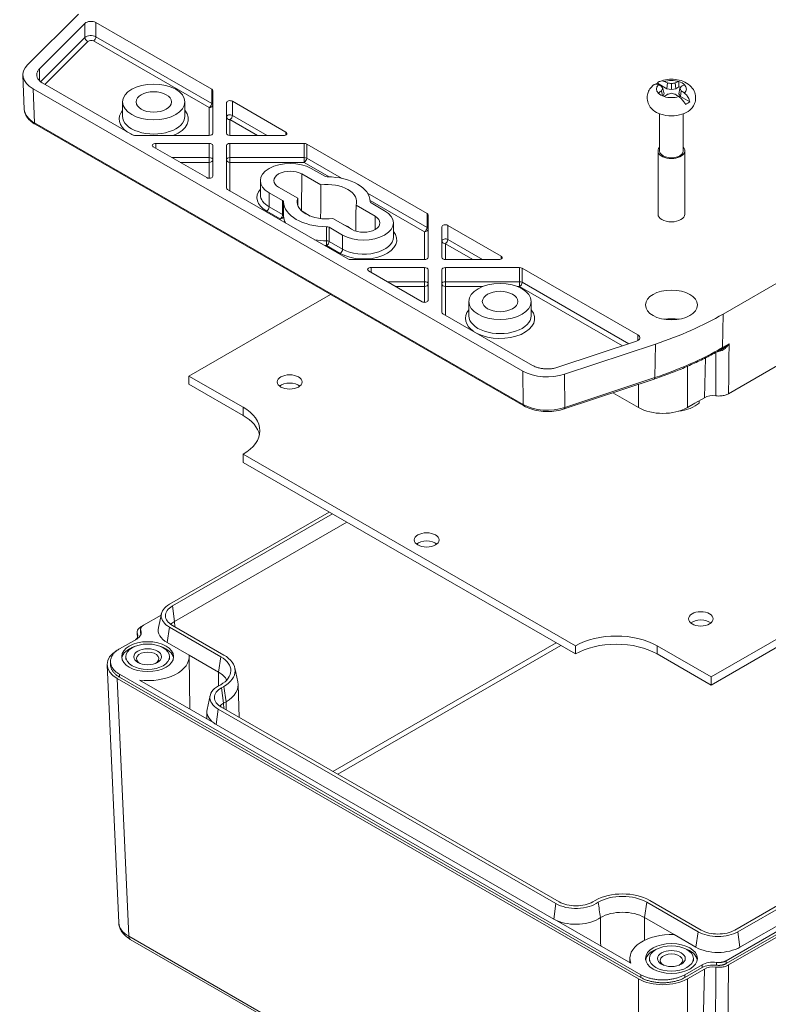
# Model space of a CAD drawing. Header units: millimetres. Extents: x 12 to 920, y 12 to 708.
# Tile 9 of 12: x 645 to 735, y 463 to 582. Entities that reach past the tile are written whole.
import ezdxf

# ---------------------------------------------------------------- set-up
doc = ezdxf.new("R2010")
doc.units = ezdxf.units.MM
doc.header["$LTSCALE"] = 3.333333
doc.layers.add('Visible (ANSI)', color=7, linetype='Continuous', lineweight=9)
doc.layers.add('Visible Narrow (ANSI)', color=7, linetype='Continuous', lineweight=9)

msp = doc.modelspace()

# ---------------------------------------------------------------- linework, layer by layer
at = {"layer": 'Visible (ANSI)'}
for p, q in [((824.4553, 600.9684), (729.563, 546.3236)), ((730.2229, 536.7508), (822.5336, 589.909)), ((651.9488, 582.4288), (645.8277, 576.3234)), ((647.271, 575.8436), (652.7447, 581.3031)), ((654.0556, 581.4025), (667.9971, 573.3741)), ((645.2706, 575.0686), (645.4347, 570.9822)), ((646.4896, 573.4281), (705.4571, 539.4709)), ((658.4687, 567.8871), (647.6681, 574.1067)), ((721.6614, 574.1007), (722.8023, 573.4437)), ((722.3216, 573.4747), (722.4704, 572.8265)), ((722.877, 574.141), (722.8023, 573.4437)), ((722.8023, 573.4437), (723.3453, 573.3303)), ((723.3453, 574.0642), (723.3453, 573.3303)), ((723.3453, 573.3303), (723.8882, 573.4437)), ((723.8136, 574.141), (723.8882, 573.4437)), ((723.8882, 573.4437), (724.2437, 573.6484)), ((724.3689, 573.4747), (724.2202, 572.8265)), ((668.1191, 573.2045), (668.1191, 568.0568)), ((722.1561, 573.1865), (722.2642, 572.5673)), ((722.2982, 572.5531), (722.4704, 572.8265)), ((724.2202, 572.8265), (724.417, 572.5138)), ((724.5344, 573.1865), (724.417, 572.5138)), ((725.5579, 571.8568), (724.417, 572.5138)), ((657.271, 571.8466), (657.271, 570.1434)), ((664.771, 571.8466), (664.771, 570.1434)), ((669.7858, 568.0568), (669.7858, 571.7648)), ((670.4971, 571.9345), (676.9362, 568.2264)), ((721.9161, 570.421), (721.9161, 565.9591)), ((724.7744, 570.421), (724.7744, 565.9591)), ((646.7402, 569.1613), (705.5653, 535.2862)), ((667.7024, 567.8168), (658.7633, 567.8168)), ((676.6416, 567.8168), (670.2024, 567.8168)), ((667.4078, 562.7394), (660.9687, 566.4474)), ((661.2633, 566.8571), (667.7024, 566.8571)), ((668.1191, 566.6171), (668.1191, 562.9091)), ((669.7858, 561.4694), (669.7858, 566.6171)), ((670.2024, 566.8571), (679.1416, 566.8571)), ((679.4362, 566.7868), (693.9243, 558.4436)), ((721.7286, 565.9591), (721.7286, 558.3491)), ((724.9619, 565.9591), (724.9619, 558.3491)), ((678.8352, 563.1875), (681.1305, 561.8657)), ((681.6032, 562.9123), (679.9803, 563.8469)), ((673.8632, 562.3878), (673.8632, 560.6846)), ((678.3531, 560.2663), (676.0578, 561.5881)), ((684.3959, 552.9566), (669.9078, 561.2997)), ((674.9127, 560.9287), (676.5356, 559.9941)), ((685.3787, 559.4193), (687.674, 558.0975)), ((688.8191, 558.7569), (687.1962, 559.6915)), ((679.8677, 558.126), (678.8847, 558.6921)), ((694.0464, 558.274), (694.0464, 553.1263)), ((682.1286, 556.7733), (683.7515, 555.8387)), ((684.8966, 556.4981), (682.6013, 557.8199)), ((689.8687, 557.2978), (689.8687, 555.5946)), ((695.713, 553.1263), (695.713, 556.8343)), ((696.4243, 557.004), (702.8634, 553.2959)), ((816.7864, 553.7341), (728.1213, 502.6752)), ((693.6297, 552.8863), (684.6906, 552.8863)), ((702.5688, 552.8863), (696.1297, 552.8863)), ((728.1213, 501.6889), (816.7864, 552.7477)), ((693.3351, 547.8089), (686.8959, 551.5169)), ((687.1906, 551.9265), (693.6297, 551.9265)), ((694.0464, 551.6866), (694.0464, 547.9785)), ((695.713, 546.5389), (695.713, 551.6866)), ((696.1297, 551.9265), (705.0688, 551.9265)), ((705.3634, 551.8563), (719.3049, 543.8279)), ((665.2595, 538.8749), (682.2964, 548.6858)), ((698.9608, 547.839), (698.9608, 546.1358)), ((706.4608, 547.839), (706.4608, 546.1358)), ((706.6356, 540.1496), (695.8351, 546.3692)), ((719.1323, 543.073), (709.6517, 539.9209)), ((710.485, 539.0898), (721.4195, 542.7252)), ((729.3958, 542.1048), (729.5301, 542.1822)), ((671.7702, 535.1257), (665.2595, 538.8749)), ((665.2595, 537.8886), (665.2595, 538.8749)), ((665.2595, 537.8886), (671.7702, 534.1393)), ((710.4298, 534.9088), (721.2622, 538.5103)), ((716.2856, 536.8557), (719.3688, 535.0802)), ((726.1442, 535.5897), (725.2593, 535.0802)), ((727.3227, 536.2684), (726.1442, 535.5897)), ((726.6707, 535.8929), (726.6707, 535.6245)), ((711.7922, 506.4245), (671.7702, 529.4716)), ((671.7702, 528.4853), (671.7702, 529.4716)), ((671.7702, 528.4853), (711.7922, 505.4381)), ((662.9117, 511.418), (682.1599, 522.5023)), ((818.7698, 522.7855), (730.9707, 472.2254)), ((819.1342, 522.5757), (731.3351, 472.0155)), ((663.2761, 511.2081), (682.5242, 522.2924)), ((663.5358, 509.3553), (684.2629, 521.2912)), ((729.9283, 468.5244), (822.239, 521.6826)), ((729.9283, 468.1837), (822.239, 521.3419)), ((822.5217, 521.1743), (730.2195, 468.021)), ((819.3939, 520.7229), (731.5948, 470.1627)), ((661.911, 510.1163), (659.8069, 508.9046)), ((661.9471, 510.2825), (661.5826, 508.6055)), ((659.4409, 508.3959), (659.4409, 508.0552)), ((659.5242, 508.7316), (659.6909, 508.8276)), ((669.0989, 505.1002), (662.9117, 508.6632)), ((669.4632, 505.31), (663.2761, 508.873)), ((658.9691, 507.2345), (656.9057, 506.0463)), ((656.6265, 505.8753), (656.698, 505.9165)), ((665.2851, 505.294), (662.6519, 506.8103)), ((711.7922, 505.4381), (711.7922, 506.4245)), ((728.1213, 502.6752), (721.6106, 506.4245)), ((657.6491, 505.1043), (657.6491, 504.7731)), ((662.9407, 505.1043), (662.9407, 504.7731)), ((665.2851, 505.294), (668.8391, 503.2474)), ((665.2948, 505.1314), (665.3624, 498.8022)), ((721.6106, 505.4381), (728.1213, 501.6889)), ((655.4077, 504.1167), (656.813, 473.0928)), ((655.8075, 504.5199), (655.8075, 504.1792)), ((670.7842, 503.755), (671.1487, 502.078)), ((719.3688, 466.3523), (656.6265, 502.4832)), ((656.9057, 502.9935), (719.6634, 466.8537)), ((656.9057, 502.6528), (719.6634, 466.513)), ((668.2499, 497.1394), (659.303, 502.2916)), ((728.1213, 501.6889), (728.1213, 502.6752)), ((669.1686, 501.3676), (669.4632, 501.5372)), ((671.1866, 501.7735), (671.314, 497.797)), ((667.8168, 500.4436), (667.4523, 498.7666)), ((709.4466, 475.3994), (668.7879, 498.8132)), ((709.8273, 475.6187), (669.1686, 499.0324)), ((669.4284, 499.5148), (669.723, 499.6844)), ((667.4231, 498.5101), (667.4136, 497.621)), ((709.1868, 473.5466), (668.5282, 496.9604)), ((714.1769, 475.7883), (713.8823, 475.6187)), ((726.5513, 472.0155), (720.3641, 475.5785)), ((726.9157, 472.2254), (720.7285, 475.7883)), ((718.4446, 468.2342), (709.4978, 473.3864)), ((720.1044, 473.7257), (723.6584, 471.6791)), ((726.2915, 470.1627), (723.6584, 471.6791)), ((658.2046, 471.1016), (719.542, 435.7797)), ((718.3454, 468.8231), (718.3397, 468.2946)), ((720.6994, 468.796), (720.6994, 468.4648)), ((724.9647, 466.8537), (727.0281, 468.0419)), ((725.9911, 468.796), (725.9911, 468.4648)), ((724.9647, 466.513), (727.0281, 467.7013)), ((727.315, 467.5361), (725.2593, 466.3523))]:
    msp.add_line(p, q, dxfattribs=at)
for centre, major_axis, ratio, start_param, end_param in [((653.4664, 581.0631), (0.8333, 0), 0.5758617, 0.78539816, 2.61799388), ((649.4384, 575.1244), (-4.1689, -0.0005), 0.57555894, 5.75970921, 7.06818032), ((667.7024, 573.2045), (0.4167, 0), 0.5758617, 0, 0.78539816), ((723.3453, 572.8265), (2.7805, 0), 0.5758617, 2.22131758, 2.33338947), ((724.557, 563.8451), (-7.9061, 10.1396), 0.46931325, 5.51741128, 5.56078408), ((724.5473, 563.3356), (-4.3954, 12.1384), 0.17441131, 5.63497964, 5.6734967), ((724.5473, 562.8337), (0.7145, 12.8899), 0.37440598, 0.62070942, 0.65922647), ((722.1335, 562.4495), (4.4828, -12.0508), 0.66930792, 2.55365929, 2.59703208), ((722.9095, 562.3924), (9.7975, -8.4064), 0.85691806, 2.16894665, 2.2074637), ((723.781, 562.3924), (9.7975, 8.4064), 0.85691806, 0.93412895, 0.97264601), ((724.557, 562.4495), (4.4828, 12.0508), 0.66930792, 0.54456057, 0.58793337), ((723.3453, 573.4039), (-1.8109, 0), 0.5758617, 3.64815864, 4.205823), ((723.3453, 572.8265), (1.6864, 0), 0.5758617, 0.87153697, 1.0089682), ((722.1432, 563.3356), (-4.3954, -12.1384), 0.17441131, 3.75128126, 3.78979832), ((722.1432, 562.8337), (0.7145, -12.8899), 0.37440598, 2.48236618, 2.52088324), ((722.1335, 563.8451), (-7.9061, -10.1396), 0.46931325, 3.86399388, 3.90736668), ((723.3453, 573.4039), (1.8109, 0), 0.5758617, 3.64815864, 4.205823), ((724.557, 562.4495), (4.4828, 12.0508), 0.66930792, 0.77048985, 0.81386265), ((722.1335, 563.8451), (-7.9061, -10.1396), 0.46931325, 4.08992316, 4.13329596), ((722.9095, 563.7768), (-11.5598, -5.7472), 0.65692339, 4.36086771, 4.39938477), ((723.781, 563.7768), (-11.5598, 5.7472), 0.65692339, 5.02539319, 5.06391025), ((724.557, 563.8451), (-7.9061, 10.1396), 0.46931325, 5.291482, 5.3348548), ((722.1335, 562.4495), (4.4828, -12.0508), 0.66930792, 2.32773001, 2.3711028), ((670.2024, 571.7648), (-0.4167, 0), 0.5758617, 3.92699082, 6.28318531), ((723.3453, 572.8265), (-2.7805, 0), 0.5758617, 2.22131758, 2.4910714), ((723.3453, 571.7024), (-2.6446, 0), 0.5758617, 0.57681855, 2.5647741), ((658.7633, 568.0568), (0.4167, 0), 0.5758617, 3.92699082, 4.71238898), ((667.7024, 568.0568), (0.4167, 0), 0.5758617, 4.71238898, 6.28318531), ((670.2024, 568.0568), (-0.4167, 0), 0.5758617, 0, 1.57079633), ((676.6416, 568.0568), (0.4167, 0), 0.5758617, 4.71238898, 7.06858347), ((661.2633, 566.6171), (-0.4167, 0), 0.5758617, 4.71238898, 7.06858347), ((667.7024, 566.6171), (0.4167, 0), 0.5758617, 0, 1.57079633), ((670.2024, 566.6171), (-0.4167, 0), 0.5758617, 4.71238898, 6.28318531), ((679.1416, 566.6171), (-0.4167, 0), 0.5758617, 3.92699082, 4.71238898), ((723.3453, 565.9591), (1.6167, 0), 0.5758617, 2.655191, 6.76958696), ((723.3453, 565.9591), (1.4292, 0), 0.5758617, 3.14159265, 6.28318531), ((677.4465, 562.3878), (-3.5833, 0), 0.5758617, 3.92699082, 7.06858347), ((667.7024, 562.9091), (0.4167, 0), 0.5758617, 3.92699082, 6.28318531), ((677.4465, 562.3878), (-1.9639, 0), 0.5758617, 3.92699082, 7.06858347), ((681.8979, 563.082), (0.4167, 0), 0.5758617, 3.92699082, 4.70670985), ((681.8659, 559.8428), (5.2083, 0), 0.5758617, 0.00567913, 1.56511719), ((681.8659, 559.8428), (3.5889, 0), 0.5758617, 6.07682599, 8.06034095), ((670.2024, 561.4694), (-0.4167, 0), 0.5758617, 0, 0.78539816), ((676.241, 559.8244), (0.4167, 0), 0.5758617, 0.00567913, 0.78539816), ((681.8659, 559.8428), (-5.2083, 0), 0.5758617, 0.00567913, 1.56511719), ((681.8659, 559.8428), (-3.5889, 0), 0.5758617, 6.07682599, 8.06034095), ((687.4908, 559.8612), (-0.4167, 0), 0.5758617, 0.00567913, 0.78539816), ((686.2853, 557.2978), (3.5833, 0), 0.5758617, 3.92699082, 7.06858347), ((686.2853, 557.2978), (1.9639, 0), 0.5758617, 3.92699082, 7.06858347), ((693.6297, 558.274), (0.4167, 0), 0.5758617, 0, 0.78539816), ((723.3453, 558.3491), (1.6167, 0), 0.5758617, 3.14159267, 6.28318531), ((681.834, 556.6036), (-0.4167, 0), 0.5758617, 3.92699082, 4.70670985), ((681.8659, 555.4144), (-3.5417, 0), 0.5758617, 3.73079193, 4.12318971), ((696.1297, 556.8343), (-0.4167, 0), 0.5758617, 3.92699082, 6.28318531), ((702.5688, 553.1263), (0.4167, 0), 0.5758617, 4.71238898, 7.06858347), ((684.6906, 553.1263), (0.4167, 0), 0.5758617, 3.92699082, 4.71238898), ((693.6297, 553.1263), (0.4167, 0), 0.5758617, 4.71238898, 6.28318531), ((696.1297, 553.1263), (-0.4167, 0), 0.5758617, 0, 1.57079633), ((687.1906, 551.6866), (-0.4167, 0), 0.5758617, 4.71238898, 7.06858347), ((693.6297, 551.6866), (0.4167, 0), 0.5758617, 0, 1.57079633), ((696.1297, 551.6866), (-0.4167, 0), 0.5758617, 4.71238898, 6.28318531), ((705.0688, 551.6866), (-0.4167, 0), 0.5758617, 3.92699082, 4.71238898), ((693.6297, 547.9785), (0.4167, 0), 0.5758617, 3.92699082, 6.28318531), ((696.1297, 546.5389), (-0.4167, 0), 0.5758617, 0, 0.78539816), ((701.7431, 562.3469), (-39.3384, 0.0114), 0.57591361, 2.09477576, 2.35648492), ((723.3453, 544.0144), (-3.0523, 0), 0.5758617, 4.41660254, 5.00817542), ((718.7156, 543.4886), (0.8333, 0), 0.5758617, 5.23598776, 7.06858347), ((708.4029, 541.1691), (-4.1667, -0.0005), 0.5761646, 0.78552059, 2.09399169), ((677.3833, 537.1742), (-1.4883, 0), 0.5758617, 3.75474583, 5.67003213), ((723.3453, 536.8609), (-3.9583, 0), 0.5758617, 1.78485923, 2.5683078), ((728.3539, 535.6746), (-1.4583, 0), 0.5758617, 4.48942622, 5.49778714), ((666.861, 532.2987), (6.9427, 0), 0.5758617, 5.49778714, 7.06858347), ((722.3141, 536.7785), (4.1667, 0), 0.57625644, 3.92733343, 5.49744453), ((666.861, 531.3123), (6.9427, 0), 0.5758617, 0.12367253, 0.78539816), ((693.8825, 518.1718), (-1.4883, 0), 0.5758617, 3.75474583, 5.67003213), ((665.3036, 510.0406), (-3.3827, 0), 0.5758617, 5.49778714, 7.06858347), ((665.3036, 510.0406), (-2.8673, 0), 0.5758617, 5.49778714, 7.06858347), ((726.8808, 508.6705), (-1.4883, 0), 0.5758617, 3.75474583, 5.67003213), ((657.6433, 507.998), (1.875, 0), 0.5758617, 5.49778714, 6.50614807), ((665.3036, 508.3373), (-3.75, 0), 0.5758617, 6.15866302, 7.06858347), ((665.3036, 508.3373), (2.5, 0), 0.5758617, 2.35619449, 2.66560869), ((657.6433, 507.6574), (1.4692, 0), 0.5758617, 5.62845595, 6.50422687), ((657.6433, 507.6574), (1.875, 0), 0.5758617, 0.15840535, 0.22296276), ((716.7014, 503.5975), (-6.9427, 0), 0.5758617, 3.92699082, 5.49778714), ((659.5758, 504.1792), (-4.1695, 0), 0.57546724, 5.49812976, 7.06824085), ((660.2949, 504.7731), (-3.125, 0), 0.5758617, 5.24539375, 6.18839719), ((660.2949, 504.7731), (3.125, 0), 0.5758617, 0.09478811, 1.03779156), ((716.7014, 502.6111), (6.9427, 0), 0.5758617, 0.78539816, 2.35619449), ((660.2949, 504.8786), (-1.3547, 0), 0.5758617, 2.27731546, 7.1474625), ((660.2949, 505.1137), (5, 0), 0.5758617, 4.51267636, 6.34584922), ((666.1875, 503.4236), (4.1173, 0), 0.5758617, 5.49260389, 7.06858347), ((666.1875, 503.4236), (4.6327, 0), 0.5758617, 5.49778714, 7.06858347), ((666.1875, 501.7204), (3.75, 0), 0.5758617, 0.26724502, 0.78539816), ((671.1961, 500.2), (-3.4057, 0), 0.5758617, 5.38144828, 7.06858347), ((671.1961, 500.2), (-2.8673, 0), 0.5758617, 5.49778714, 7.06858347), ((666.1875, 501.7204), (5, 0), 0.5758617, 5.49778714, 6.4077076), ((671.1961, 498.4968), (-3.7731, 0), 0.5758617, 6.15866302, 6.95792625), ((671.1961, 498.4968), (2.5, 0), 0.5758617, 2.35619449, 2.66560869), ((671.1961, 498.4968), (-3.7731, 0), 0.5758617, 0.67474094, 0.78539816), ((717.4527, 473.9019), (-4.6327, 0), 0.5758617, 3.92699082, 5.49778714), ((717.4527, 473.9019), (-4.1173, 0), 0.5758617, 3.92699082, 5.5029704), ((711.8548, 476.7862), (-3.4057, 0), 0.5758617, 0.78539816, 2.47253336), ((711.8548, 476.7862), (-2.8673, 0), 0.5758617, 0.78539816, 2.35619449), ((717.4527, 472.1987), (3.75, 0), 0.5758617, 0.78539816, 2.35619449), ((711.8548, 475.083), (-3.7731, 0), 0.5758617, 0.78539816, 0.89605538), ((711.8548, 475.083), (3.7731, 0), 0.5758617, 4.03764804, 5.60844436), ((723.3453, 468.8054), (-5, 0), 0.5758617, 4.64972506, 6.48289793), ((728.9432, 473.3929), (-3.3827, 0), 0.5758617, 0.78539816, 2.35619449), ((728.9432, 473.3929), (-2.8673, 0), 0.5758617, 0.78539816, 2.35619449), ((723.3453, 468.4648), (-3.125, 0), 0.5758617, 5.24539375, 6.18839719), ((723.3453, 468.5703), (-1.3547, 0), 0.5758617, 2.27731546, 7.1474625), ((723.3453, 468.4648), (3.125, 0), 0.5758617, 0.09478811, 1.03779156), ((728.9432, 471.6897), (-3.75, 0), 0.5758617, 0.78539816, 2.35619449), ((728.3539, 467.2784), (1.875, 0), 0.5758617, 1.34783357, 2.35619449), ((728.3539, 466.9378), (1.875, 0), 0.5758617, 1.34783357, 2.35619449), ((728.3539, 466.9378), (-1.4692, 0), 0.5758617, 4.49134742, 5.49778714), ((722.3141, 468.0507), (-4.1667, 0), 0.57625644, 0.78574078, 2.35585187)]:
    msp.add_ellipse(centre, major_axis=major_axis, ratio=ratio, start_param=start_param, end_param=end_param, dxfattribs=at)
for centre, major_axis in [((661.021, 571.8466), (3.75, 0)), ((661.021, 571.8466), (2.1306, 0)), ((702.7108, 547.839), (3.75, 0)), ((702.7108, 547.839), (2.1306, 0)), ((723.3453, 547.4209), (3.125, 0)), ((677.3833, 538.1606), (1.4883, 0)), ((693.8825, 519.1581), (1.4883, 0)), ((726.8808, 509.6569), (1.4883, 0)), ((660.2949, 505.1137), (-3.125, 0)), ((660.2949, 505.1043), (2.6458, 0)), ((660.2949, 505.1043), (1.6722, 0)), ((723.3453, 468.8054), (-3.125, 0)), ((723.3453, 468.796), (2.6458, 0)), ((723.3453, 468.796), (1.6722, 0))]:
    msp.add_ellipse(centre, major_axis=major_axis, ratio=0.5758617, dxfattribs=at)
for points, knots in [([(647.6681, 574.1067), (647.6038, 574.1437), (647.4823, 574.2218), (647.3498, 574.3283), (647.233, 574.4405), (647.1525, 574.5345), (647.069, 574.6562), (647.0162, 574.7564), (646.9682, 574.8843), (646.9445, 574.9882), (646.9333, 575.1188), (646.9393, 575.2236), (646.9652, 575.3535), (647.0008, 575.4563), (647.0632, 575.5821), (647.1433, 575.7047), (647.2256, 575.7982), (647.271, 575.8436)], [-6.93742086, -6.93742086, -6.93742086, -6.93742086, -6.8283816, -6.71934234, -6.66482271, -6.55578345, -6.50126382, -6.39222457, -6.33770494, -6.22866568, -6.17414605, -6.06510679, -6.01058716, -5.9015479, -5.84702827, -5.73798901, -5.62894975, -5.62894975, -5.62894975, -5.62894975]), ([(721.9488, 574.3281), (722.2436, 574.4451), (722.5509, 574.5182), (723.1762, 574.5929), (723.4942, 574.5936), (724.1211, 574.522), (724.4299, 574.45), (725.0218, 574.2187), (725.307, 574.0606), (725.7703, 573.6492), (725.9599, 573.4177), (726.1851, 572.9242), (726.2466, 572.6906), (726.2706, 572.2388), (726.2437, 572.024), (726.1232, 571.6177), (726.0273, 571.4288), (725.8088, 571.1142), (725.6888, 570.9842), (725.562, 570.8719)], [0.18217267, 0.18217267, 0.18217267, 0.18217267, 0.58093837, 0.58093837, 0.98134417, 0.98134417, 1.38163066, 1.38163066, 1.7808232, 1.7808232, 2.09925894, 2.09925894, 2.32555098, 2.32555098, 2.52541921, 2.52541921, 2.73664358, 2.73664358, 2.93301304, 2.93301304, 2.93301304, 2.93301304]), ([(721.1286, 570.8719), (720.9733, 571.0093), (720.8279, 571.1737), (720.5884, 571.5679), (720.4957, 571.7996), (720.4186, 572.2599), (720.4208, 572.4816), (720.4993, 572.902), (720.5748, 573.0993), (720.7845, 573.4746), (720.9252, 573.6446), (721.1244, 573.8317), (721.1732, 573.8739), (721.223, 573.9136)], [4.92096859, 4.92096859, 4.92096859, 4.92096859, 5.16130853, 5.16130853, 5.40164846, 5.40164846, 5.60493664, 5.60493664, 5.80914452, 5.80914452, 6.04763787, 6.04763787, 6.12266826, 6.12266826, 6.12266826, 6.12266826]), ([(721.7618, 573.9099), (721.6845, 573.9435), (721.6088, 573.9661), (721.4441, 573.9933), (721.3394, 573.9812), (721.2537, 573.9357), (721.2381, 573.9253), (721.2233, 573.9133)], [0.738553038, 0.738553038, 0.738553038, 0.738553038, 0.776114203, 0.776114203, 0.835953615, 0.835953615, 0.849688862, 0.849688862, 0.849688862, 0.849688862]), ([(721.6614, 574.1007), (721.7224, 574.1837), (721.8035, 574.2542), (721.9807, 574.3505), (722.1121, 574.378), (722.3019, 574.3652), (722.3854, 574.3471), (722.4666, 574.3158)], [0.069562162, 0.069562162, 0.069562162, 0.069562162, 0.117567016, 0.117567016, 0.177406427, 0.177406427, 0.214967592, 0.214967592, 0.214967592, 0.214967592]), ([(725.0292, 571.5523), (724.9674, 571.6716), (724.8852, 571.8021), (724.7071, 572.0435), (724.5761, 572.1907), (724.3874, 572.3663), (724.3046, 572.4348), (724.2239, 572.492)], [0.069565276, 0.069565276, 0.069565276, 0.069565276, 0.118136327, 0.118136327, 0.177695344, 0.177695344, 0.214972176, 0.214972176, 0.214972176, 0.214972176]), ([(724.9288, 572.898), (725.006, 572.8379), (725.0817, 572.7644), (725.2464, 572.5731), (725.3511, 572.4095), (725.4768, 572.1389), (725.5275, 571.9926), (725.5579, 571.8568)], [0.738553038, 0.738553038, 0.738553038, 0.738553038, 0.776114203, 0.776114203, 0.835953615, 0.835953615, 0.883958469, 0.883958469, 0.883958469, 0.883958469]), ([(645.4347, 570.9822), (645.4406, 570.8358), (645.466, 570.6902), (645.553, 570.4079), (645.6144, 570.2714), (645.7681, 570.0113), (645.8603, 569.8878), (646.0709, 569.6551), (646.1893, 569.5459), (646.4486, 569.3424), (646.5896, 569.248), (646.7402, 569.1613)], [-0.107725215, -0.107725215, -0.107725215, -0.107725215, 0.044666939, 0.044666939, 0.197059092, 0.197059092, 0.349451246, 0.349451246, 0.501843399, 0.501843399, 0.654235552, 0.654235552, 0.654235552, 0.654235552]), ([(721.2622, 538.5103), (721.855, 538.7074), (722.4389, 538.9134), (723.5876, 539.343), (724.1523, 539.5665), (725.261, 540.0304), (725.805, 540.2707), (726.8706, 540.7677), (727.3924, 541.0243), (728.4122, 541.553), (728.9102, 541.8252), (729.3958, 542.1048)], [-0.13085458, -0.13085458, -0.13085458, -0.13085458, -0.078512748, -0.078512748, -0.026170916, -0.026170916, 0.026170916, 0.026170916, 0.078512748, 0.078512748, 0.13085458, 0.13085458, 0.13085458, 0.13085458]), ([(709.6517, 539.9209), (709.573, 539.8948), (709.4106, 539.8474), (709.1977, 539.8012), (708.9792, 539.7653), (708.8007, 539.7448), (708.575, 539.7299), (708.3932, 539.7265), (708.1663, 539.7329), (707.9859, 539.7466), (707.7638, 539.7742), (707.5897, 539.8046), (707.3785, 539.8527), (707.2153, 539.899), (707.0204, 539.9663), (706.8354, 540.0426), (706.6999, 540.1126), (706.6356, 540.1496)], [-6.93742086, -6.93742086, -6.93742086, -6.93742086, -6.8283816, -6.71934234, -6.66482271, -6.55578345, -6.50126382, -6.39222457, -6.33770494, -6.22866568, -6.17414605, -6.06510679, -6.01058716, -5.9015479, -5.84702827, -5.73798901, -5.62894975, -5.62894975, -5.62894975, -5.62894975]), ([(728.6764, 536.4936), (728.888, 536.4659), (729.107, 536.4624), (729.4908, 536.4995), (729.6552, 536.531), (729.9613, 536.6219), (730.1012, 536.6807), (730.2229, 536.7508)], [0, 0, 0, 0, 0.078120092, 0.078120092, 0.140107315, 0.140107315, 0.202097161, 0.202097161, 0.202097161, 0.202097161]), ([(705.5653, 535.2862), (705.8239, 535.1372), (706.111, 535.0109), (706.7254, 534.8066), (707.0526, 534.7288), (707.7278, 534.6246), (708.0759, 534.5982), (708.772, 534.5982), (709.12, 534.6246), (709.7954, 534.7288), (710.1226, 534.8066), (710.4298, 534.9088)], [-0.65423555, -0.65423555, -0.65423555, -0.65423555, -0.39254133, -0.39254133, -0.13084711, -0.13084711, 0.13084711, 0.13084711, 0.39254133, 0.39254133, 0.65423555, 0.65423555, 0.65423555, 0.65423555]), ([(659.0768, 507.8429), (659.0391, 507.9393), (659.0276, 508.0385), (659.0576, 508.2355), (659.0989, 508.332), (659.2488, 508.5385), (659.3708, 508.6433), (659.5242, 508.7316)], [-0.201710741, -0.201710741, -0.201710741, -0.201710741, -0.13991455, -0.13991455, -0.078116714, -0.078116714, 0, 0, 0, 0]), ([(659.8069, 508.9046), (659.7572, 508.876), (659.678, 508.822), (659.6042, 508.7533), (659.5565, 508.6993), (659.5288, 508.6622), (659.4993, 508.6148), (659.4799, 508.5761), (659.4609, 508.5269), (659.4501, 508.4869), (659.4421, 508.4367), (659.4401, 508.3965), (659.443, 508.3463), (659.4515, 508.2962), (659.4641, 508.2565), (659.4718, 508.2368)], [-0.202097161, -0.202097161, -0.202097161, -0.202097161, -0.168414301, -0.143152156, -0.134731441, -0.117890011, -0.109469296, -0.092627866, -0.084207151, -0.06736572, -0.058945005, -0.042103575, -0.03368286, -0.01684143, 0, 0, 0, 0]), ([(659.4409, 508.0552), (659.4409, 508.0521), (659.4411, 508.0389), (659.443, 508.0056), (659.4515, 507.9555), (659.4641, 507.9158), (659.4718, 507.8961)], [-0.0447299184, -0.0447299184, -0.0447299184, -0.0447299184, -0.0421035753, -0.0336828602, -0.0168414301, 0, 0, 0, 0]), ([(656.9057, 506.0463), (656.79, 505.9796), (656.5738, 505.8377), (656.3461, 505.6415), (656.1532, 505.4337), (656.0277, 505.2593), (655.9089, 505.0338), (655.8449, 504.8487), (655.8048, 504.6142), (655.8048, 504.4255), (655.8449, 504.1911), (655.9089, 504.0059), (656.0277, 503.7805), (656.1532, 503.6061), (656.3461, 503.3983), (656.5738, 503.2021), (656.79, 503.0601), (656.9057, 502.9935)], [-7.06824085, -7.06824085, -7.06824085, -7.06824085, -6.93739826, -6.80655567, -6.74113438, -6.61029179, -6.54487049, -6.4140279, -6.3486066, -6.21776401, -6.15234272, -6.02150012, -5.95607883, -5.82523624, -5.75981494, -5.62897235, -5.49812976, -5.49812976, -5.49812976, -5.49812976]), ([(655.8075, 504.1792), (655.8075, 504.1321), (655.8128, 504.038), (655.8449, 503.8504), (655.9089, 503.6653), (656.0277, 503.4398), (656.1532, 503.2654), (656.3461, 503.0576), (656.5738, 502.8614), (656.79, 502.7194), (656.9057, 502.6528)], [-6.283185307, -6.283185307, -6.283185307, -6.283185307, -6.217764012, -6.152342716, -6.021500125, -5.956078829, -5.825236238, -5.759814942, -5.628972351, -5.49812976, -5.49812976, -5.49812976, -5.49812976]), ([(656.813, 473.0928), (656.8207, 472.9226), (656.8511, 472.7539), (656.9519, 472.4311), (657.0221, 472.2772), (657.1932, 471.9894), (657.294, 471.8555), (657.519, 471.6076), (657.6433, 471.4936), (657.9106, 471.284), (658.0537, 471.1885), (658.2046, 471.1016)], [0.026061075, 0.026061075, 0.026061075, 0.026061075, 0.17785997, 0.17785997, 0.329658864, 0.329658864, 0.481457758, 0.481457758, 0.633256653, 0.633256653, 0.785055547, 0.785055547, 0.785055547, 0.785055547]), ([(730.2195, 468.021), (730.0981, 467.9511), (729.9587, 467.8924), (729.6537, 467.8016), (729.4899, 467.7701), (729.1068, 467.7326), (728.8878, 467.7359), (728.6761, 467.7633)], [-0.201710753, -0.201710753, -0.201710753, -0.201710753, -0.13991405, -0.13991405, -0.078119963, -0.078119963, 0, 0, 0, 0]), ([(728.7685, 468.3314), (728.837, 468.3225), (728.9586, 468.3127), (729.0988, 468.3134), (729.2037, 468.319), (729.2729, 468.3252), (729.3583, 468.3361), (729.4255, 468.3473), (729.5079, 468.3643), (729.5724, 468.3804), (729.6504, 468.4032), (729.7106, 468.4237), (729.7828, 468.4519), (729.8519, 468.4828), (729.9035, 468.5101), (729.9283, 468.5244)], [-0.20209715, -0.20209715, -0.20209715, -0.20209715, -0.168414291, -0.143152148, -0.134731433, -0.117890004, -0.109469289, -0.09262786, -0.084207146, -0.067365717, -0.058945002, -0.042103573, -0.033682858, -0.016841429, 0, 0, 0, 0]), ([(728.7685, 467.9908), (728.837, 467.9819), (728.9586, 467.9721), (729.0988, 467.9727), (729.2037, 467.9783), (729.2729, 467.9846), (729.3583, 467.9955), (729.4255, 468.0067), (729.5079, 468.0237), (729.5724, 468.0397), (729.6504, 468.0626), (729.7106, 468.0831), (729.7828, 468.1113), (729.8519, 468.1421), (729.9035, 468.1694), (729.9283, 468.1837)], [-0.20209715, -0.20209715, -0.20209715, -0.20209715, -0.168414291, -0.143152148, -0.134731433, -0.117890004, -0.109469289, -0.09262786, -0.084207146, -0.067365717, -0.058945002, -0.042103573, -0.033682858, -0.016841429, 0, 0, 0, 0]), ([(719.6634, 466.8537), (719.7791, 466.7871), (720.0256, 466.6625), (720.3664, 466.5314), (720.7272, 466.4203), (721.0301, 466.3481), (721.4216, 466.2797), (721.7431, 466.2428), (722.1502, 466.2197), (722.478, 466.2197), (722.8851, 466.2428), (723.2065, 466.2797), (723.598, 466.3481), (723.9009, 466.4203), (724.2617, 466.5314), (724.6025, 466.6625), (724.849, 466.7871), (724.9647, 466.8537)], [-7.06824085, -7.06824085, -7.06824085, -7.06824085, -6.93739826, -6.80655567, -6.74113438, -6.61029179, -6.54487049, -6.4140279, -6.3486066, -6.21776401, -6.15234272, -6.02150012, -5.95607883, -5.82523624, -5.75981494, -5.62897235, -5.49812976, -5.49812976, -5.49812976, -5.49812976]), ([(719.6634, 466.513), (719.7791, 466.4464), (720.0256, 466.3219), (720.3664, 466.1908), (720.7272, 466.0797), (721.0301, 466.0074), (721.4216, 465.939), (721.7431, 465.9022), (722.1502, 465.8791), (722.478, 465.8791), (722.8851, 465.9022), (723.2065, 465.939), (723.598, 466.0074), (723.9009, 466.0797), (724.2617, 466.1908), (724.6025, 466.3219), (724.849, 466.4464), (724.9647, 466.513)], [-7.06824085, -7.06824085, -7.06824085, -7.06824085, -6.93739826, -6.80655567, -6.74113438, -6.61029179, -6.54487049, -6.4140279, -6.3486066, -6.21776401, -6.15234272, -6.02150012, -5.95607883, -5.82523624, -5.75981494, -5.62897235, -5.49812976, -5.49812976, -5.49812976, -5.49812976])]:
    msp.add_open_spline(points, degree=3, knots=knots, dxfattribs=at)
for points, degree in [([(721.7618, 573.9099), (721.7652, 573.9084), (721.7686, 573.9069), (721.7721, 573.9054)], 3), ([(722.4775, 574.3116), (722.4739, 574.313), (722.4702, 574.3144), (722.4666, 574.3158)], 3), ([(724.2239, 574.3158), (724.2203, 574.3144), (724.2167, 574.313), (724.2131, 574.3116)], 3), ([(724.2437, 573.6484), (724.235, 573.9731), (724.2239, 574.3158)], 2), ([(724.9185, 573.9054), (724.9219, 573.9069), (724.9253, 573.9084), (724.9288, 573.9099)], 3), ([(721.7721, 572.9059), (721.7686, 572.9033), (721.7652, 572.9006), (721.7618, 572.898)], 3), ([(722.4666, 572.492), (722.4702, 572.4946), (722.4739, 572.4971), (722.4775, 572.4997)], 3), ([(724.2131, 572.4997), (724.2167, 572.4971), (724.2203, 572.4946), (724.2239, 572.492)], 3), ([(724.9288, 572.898), (724.9253, 572.9006), (724.9219, 572.9033), (724.9185, 572.9059)], 3), ([(681.1167, 557.8216), (681.1236, 559.8358), (681.1305, 561.8657)], 2), ([(678.3531, 560.2663), (678.3582, 559.8289), (678.3633, 559.3922)], 2), ([(685.3787, 559.4193), (685.3606, 557.8578), (685.3425, 556.3057)], 2), ([(659.0577, 507.4284), (659.0506, 507.6302), (659.0436, 507.8321), (659.0365, 508.0339)], 3), ([(714.8011, 473.7257), (714.7097, 474.3401), (714.618, 474.9556), (714.5262, 475.5698)], 3), ([(714.8011, 473.7257), (714.81, 472.5918), (714.8191, 471.4555), (714.8281, 470.3168)], 3)]:
    msp.add_open_spline(points, degree=degree, dxfattribs=at)
at = {"layer": 'Visible Narrow (ANSI)'}
for p, q in [((652.7447, 581.3031), (652.7447, 579.5999)), ((654.0556, 581.4025), (654.0556, 579.6993)), ((652.7447, 579.5999), (647.4112, 574.2802)), ((667.9971, 571.6709), (654.0556, 579.6993)), ((647.9166, 573.9637), (653.1055, 579.1392)), ((653.761, 579.1889), (667.7024, 571.1606)), ((647.271, 575.8436), (647.271, 574.4047)), ((646.6536, 569.3439), (646.4896, 573.4281)), ((667.9971, 573.3741), (667.9971, 571.6709)), ((667.7024, 571.1606), (667.7024, 567.8168)), ((670.4971, 570.2313), (670.4971, 571.9345)), ((674.6898, 567.8168), (670.4971, 570.2313)), ((705.4787, 535.4687), (646.6536, 569.3439)), ((670.2024, 567.8168), (670.2024, 569.7209)), ((670.2024, 569.7209), (673.509, 567.8168)), ((676.9362, 568.2264), (676.9362, 567.8871)), ((661.2633, 566.2778), (661.2633, 566.8571)), ((667.7024, 566.8571), (667.7024, 565.1538)), ((670.2024, 565.1538), (670.2024, 566.8571)), ((679.1416, 566.8571), (679.1416, 565.1538)), ((679.4362, 565.0835), (679.4362, 566.7868)), ((667.7024, 565.1538), (663.2151, 565.1538)), ((667.7024, 564.5732), (667.7024, 565.1538)), ((679.1416, 565.1538), (670.2024, 565.1538)), ((670.2024, 565.1538), (670.2024, 564.5732)), ((679.1416, 564.5732), (679.1416, 565.1538)), ((683.64, 562.6627), (679.4362, 565.0835)), ((664.2233, 564.5732), (667.7024, 564.5732)), ((667.7024, 564.5732), (667.7024, 562.6691)), ((670.2024, 561.1301), (670.2024, 564.5732)), ((670.2024, 564.5732), (679.1416, 564.5732)), ((679.1416, 564.5732), (682.1558, 562.8374)), ((678.8352, 563.1875), (678.802, 558.7666)), ((674.9127, 560.9287), (674.9127, 559.2254)), ((693.9243, 556.7404), (686.7628, 560.8645)), ((676.5356, 558.2908), (674.9127, 559.2254)), ((676.5356, 559.9941), (676.5356, 558.2908)), ((676.6577, 558.1225), (676.6577, 559.8258)), ((687.0662, 560.0098), (693.6297, 556.2301)), ((674.6181, 558.7151), (676.241, 557.7805)), ((687.674, 558.0975), (687.662, 556.4912)), ((693.9243, 558.4436), (693.9243, 556.7404)), ((681.8363, 556.8436), (681.8363, 555.1403)), ((682.1286, 555.0701), (682.1286, 556.7733)), ((696.4243, 555.3007), (696.4243, 557.004)), ((683.7515, 555.8387), (683.7515, 554.1355)), ((693.6297, 556.2301), (693.6297, 552.8863)), ((681.834, 554.5598), (683.4569, 553.6252)), ((683.7515, 554.1355), (682.1286, 555.0701)), ((696.1297, 552.8863), (696.1297, 554.7904)), ((696.1297, 554.7904), (699.4362, 552.8863)), ((700.617, 552.8863), (696.4243, 555.3007)), ((702.8634, 553.2959), (702.8634, 552.9566)), ((687.1906, 551.3473), (687.1906, 551.9265)), ((693.6297, 551.9265), (693.6297, 550.2233)), ((696.1297, 550.2233), (696.1297, 551.9265)), ((705.0688, 551.9265), (705.0688, 550.2233)), ((705.3634, 550.153), (705.3634, 551.8563)), ((693.6297, 550.2233), (689.1423, 550.2233)), ((690.1505, 549.6427), (693.6297, 549.6427)), ((693.6297, 549.6427), (693.6297, 550.2233)), ((693.6297, 549.6427), (693.6297, 547.7386)), ((705.0688, 550.2233), (696.1297, 550.2233)), ((696.1297, 550.2233), (696.1297, 549.6427)), ((696.1297, 546.1996), (696.1297, 549.6427)), ((696.1297, 549.6427), (700.6488, 549.6427)), ((704.7728, 549.6427), (705.0688, 549.6427)), ((705.0688, 549.6427), (705.0688, 550.2233)), ((705.0688, 549.6427), (717.4491, 542.5134)), ((718.1977, 542.7623), (705.3634, 550.153)), ((729.4824, 542.2874), (729.563, 546.3236)), ((719.3049, 543.8279), (719.3049, 543.1493)), ((721.4195, 542.7252), (721.339, 538.689)), ((730.2834, 542.7487), (729.4824, 542.2874)), ((727.3227, 536.2684), (727.4324, 541.0489)), ((705.4571, 539.4709), (705.4787, 535.4687)), ((710.5066, 535.0875), (710.485, 539.0898)), ((725.2593, 535.0802), (725.2593, 540.0339)), ((721.339, 538.689), (710.5066, 535.0875)), ((719.3688, 537.8808), (719.3688, 535.0802)), ((671.7702, 534.1393), (671.7702, 535.1257)), ((663.5358, 509.3553), (663.2761, 511.2081)), ((659.4718, 508.2368), (659.4718, 507.8961)), ((662.6519, 506.8103), (662.9117, 508.6632)), ((663.5358, 509.3553), (663.5501, 508.7152)), ((709.46, 506.7811), (682.5864, 491.3056)), ((683.1689, 490.9702), (710.0426, 506.4457)), ((721.6106, 505.4381), (721.6106, 506.4245)), ((668.8391, 503.2474), (669.0989, 505.1002)), ((658.0314, 471.4667), (656.6265, 502.4832)), ((656.9057, 502.9935), (656.9057, 502.6528)), ((668.8391, 503.2474), (668.8268, 501.6088)), ((669.4284, 499.5148), (669.1686, 501.3676)), ((669.723, 499.6844), (669.4632, 501.5372)), ((668.5282, 496.9604), (668.7879, 498.8132)), ((669.4284, 499.5148), (669.4427, 498.8746)), ((669.723, 499.6844), (669.745, 498.7005)), ((709.1868, 473.5466), (709.4466, 475.3994)), ((720.1044, 473.7257), (720.3641, 475.5785)), ((720.1044, 473.7257), (720.0838, 470.9878)), ((719.3688, 436.1448), (658.0314, 471.4667)), ((726.2915, 470.1627), (726.5513, 472.0155)), ((731.5948, 470.1627), (731.3351, 472.0155)), ((727.0281, 468.0419), (727.0281, 467.7013)), ((728.7685, 468.3314), (728.7685, 467.9908)), ((729.9283, 468.5244), (729.9283, 468.1837)), ((719.6634, 466.8537), (719.6634, 466.513)), ((724.9647, 466.8537), (724.9647, 466.513)), ((727.315, 467.5361), (726.6125, 436.9241)), ((719.3688, 466.3523), (719.3688, 436.1448)), ((725.2593, 436.1448), (725.2593, 466.3523))]:
    msp.add_line(p, q, dxfattribs=at)
for centre, major_axis, ratio, start_param, end_param in [((653.4664, 579.3599), (-0.8333, 0), 0.5758617, 3.92699082, 5.75958653), ((653.1055, 579.4799), (-0.2942, 0.295), 0.70801658, 0.617304, 2.18810033), ((653.4664, 579.0193), (0.4167, 0), 0.5758617, 0.78539816, 2.61799388), ((653.761, 579.5296), (-0.2079, -0.3611), 0.57809312, 0.78346445, 2.35426078), ((723.3453, 573.4056), (-1.7967, 0), 0.5758617, 5.77910125, 6.78726936), ((723.3453, 573.4056), (1.7967, 0), 0.5758617, 1.06671227, 2.07488038), ((723.3453, 573.4056), (1.7967, 0), 0.5758617, 5.77910125, 6.78726936), ((723.3453, 573.4056), (-1.7967, 0), 0.5758617, 1.06671227, 2.07488038), ((649.602, 571.0491), (-4.1684, -0.0171), 0.57596472, 0.02075856, 0.78271933), ((667.7024, 571.5012), (0.2079, 0.3611), 0.57809312, 3.92505711, 5.49585344), ((667.7024, 571.5012), (0.4167, 0), 0.81754712, 4.71238898, 6.28318531), ((667.7024, 571.5012), (0.4167, 0), 0.5758617, 0, 0.78539816), ((661.021, 569.8027), (-4.1667, 0), 0.5758617, 5.8321585, 7.00038009), ((661.021, 570.1434), (3.75, 0), 0.5758617, 3.14159265, 6.28318531), ((661.021, 569.8027), (4.1667, 0), 0.5758617, 5.30826178, 6.73421212), ((670.2024, 570.0616), (-0.4167, 0), 0.5758617, 3.92699082, 6.28318531), ((670.2024, 570.0616), (-0.4167, 0), 0.81754712, 0, 1.57079633), ((670.2024, 570.0616), (-0.2079, -0.3611), 0.57809312, 0.78346445, 2.35426078), ((646.9481, 569.5224), (-0.2079, -0.3611), 0.57809312, 5.52203337, 6.28318531), ((661.021, 569.8027), (4.1667, 0), 0.5758617, 3.99519419, 4.11154851), ((667.7024, 564.9139), (0.4167, 0), 0.5758617, 0, 1.57079633), ((670.2024, 564.9139), (-0.4167, 0), 0.5758617, 4.71238898, 6.28318531), ((679.1416, 564.9139), (-0.4167, 0), 0.5758617, 3.92699082, 4.71238898), ((679.1416, 564.9139), (-0.2079, -0.3611), 0.57809312, 0.78346445, 2.35426078), ((667.7024, 564.9139), (0.4167, 0), 0.81754712, 4.71238898, 6.28318531), ((670.2024, 564.9139), (-0.4167, 0), 0.81754712, 0, 1.57079633), ((677.4465, 560.3439), (-4, 0), 0.5758617, 5.82269188, 7.06858347), ((677.4465, 560.6846), (-3.5833, 0), 0.5758617, 0, 0.78539816), ((674.6181, 559.0558), (0.2079, 0.3611), 0.57809312, 3.92505711, 5.49585344), ((676.241, 558.1212), (0.2079, 0.3611), 0.57809312, 3.92505711, 5.49585344), ((676.241, 558.1212), (0.4166, 0.0041), 0.81753394, 4.70432657, 6.27512289), ((676.241, 558.1212), (0.4167, 0), 0.5758617, 0.00567913, 0.78539816), ((681.8659, 558.1396), (-5.2083, 0), 0.5758617, 0.00567913, 0.28721057), ((681.8659, 557.7989), (-5.625, 0), 0.5758617, 0.00567913, 0.0462142), ((693.6297, 556.5707), (0.2079, 0.3611), 0.57809312, 3.92505711, 5.49585344), ((693.6297, 556.5707), (0.4167, 0), 0.5758617, 0, 0.78539816), ((686.2853, 555.254), (4, 0), 0.5758617, 3.92699082, 6.74367873), ((686.2853, 555.5946), (3.5833, 0), 0.5758617, 3.92699082, 6.28318531), ((693.6297, 556.5707), (0.4167, 0), 0.81754712, 4.71238898, 6.28318531), ((681.8659, 558.1396), (-5.2083, 0), 0.5758617, 1.28358576, 1.56511719), ((681.8659, 557.7989), (5.625, 0), 0.5758617, 4.66617478, 4.70670985), ((681.834, 554.9004), (0.0014, 0.4167), 0.00464294, 3.755258, 5.32605433), ((681.834, 554.9004), (-0.2079, -0.3611), 0.57809312, 0.78346445, 2.35426078), ((681.834, 554.9004), (-0.4167, 0), 0.5758617, 3.92699082, 4.70670985), ((696.1297, 555.1311), (-0.4167, 0), 0.5758617, 3.92699082, 6.28318531), ((696.1297, 555.1311), (-0.4167, 0), 0.81754712, 0, 1.57079633), ((696.1297, 555.1311), (-0.2079, -0.3611), 0.57809312, 0.78346445, 2.35426078), ((683.4569, 553.9658), (0.2079, 0.3611), 0.57809312, 3.92505711, 5.49585344), ((693.6297, 549.9834), (0.4167, 0), 0.5758617, 0, 1.57079633), ((693.6297, 549.9834), (0.4167, 0), 0.81754712, 4.71238898, 6.28318531), ((696.1297, 549.9834), (-0.4167, 0), 0.5758617, 4.71238898, 6.28318531), ((696.1297, 549.9834), (-0.4167, 0), 0.81754712, 0, 1.57079633), ((705.0688, 549.9834), (-0.4167, 0), 0.5758617, 3.92699082, 4.71238898), ((705.0688, 549.9834), (-0.2079, -0.3611), 0.57809312, 0.78346445, 2.35426078), ((702.7108, 545.7951), (-4.1667, 0), 0.5758617, 5.8321585, 7.00038009), ((702.7108, 546.1358), (3.75, 0), 0.5758617, 3.14159265, 6.28318531), ((702.7108, 545.7951), (4.1667, 0), 0.5758617, 3.99519419, 6.73421212), ((701.6627, 558.3195), (-39.3383, 0.0194), 0.57609381, 2.09488879, 2.35659795), ((729.5231, 541.7126), (-0.166, 0.3822), 0.06134497, 5.38165621, 6.06387741), ((729.1879, 542.4659), (0.2079, -0.3611), 0.57809312, 0, 0.76115193), ((721.1307, 538.9057), (0.1315, -0.3954), 0.40877356, 0, 0.86179109), ((705.7732, 535.6472), (-0.2079, -0.3611), 0.57809312, 5.52203337, 6.28318531), ((708.4244, 537.1755), (-4.1667, -0.0026), 0.57877776, 0.78524167, 2.09371277), ((710.2983, 535.3042), (0.1315, -0.3954), 0.40877356, 0, 0.86179109), ((660.9799, 473.1806), (-4.1683, -0.0377), 0.57559341, 0.02085456, 0.77984904), ((658.6205, 471.8237), (-0.4159, -0.7222), 0.57809312, 5.52203337, 6.28318531)]:
    msp.add_ellipse(centre, major_axis=major_axis, ratio=ratio, start_param=start_param, end_param=end_param, dxfattribs=at)
for points, knots in [([(729.4385, 541.9577), (729.5224, 542.0007), (729.6036, 542.0522), (729.7592, 542.1672), (729.8335, 542.2307), (729.9039, 542.2983), (729.9744, 542.3659), (730.0414, 542.4381), (730.1682, 542.5891), (730.2279, 542.6679), (730.2834, 542.7487)], [0, 0, 0, 0, 0.04120657, 0.04120657, 0.082413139, 0.082413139, 0.082413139, 0.123619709, 0.123619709, 0.164826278, 0.164826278, 0.164826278, 0.164826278]), ([(730.2834, 542.7487), (730.2147, 542.6845), (730.1432, 542.6216), (729.9958, 542.4999), (729.92, 542.441), (729.8425, 542.3851), (729.765, 542.3292), (729.6852, 542.2756), (729.5793, 542.2109), (729.5547, 542.1964), (729.5301, 542.1822)], [-0.164826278, -0.164826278, -0.164826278, -0.164826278, -0.123619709, -0.123619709, -0.082413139, -0.082413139, -0.082413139, -0.04120657, -0.04120657, -0.02886415, -0.02886415, -0.02886415, -0.02886415]), ([(728.6782, 541.702), (728.6782, 541.6367), (728.6782, 541.5714), (728.6782, 541.506), (728.6785, 540.4478), (728.6784, 539.3897), (728.6775, 537.7188), (728.677, 537.1062), (728.6764, 536.4936)], [0.9211052, 0.9211052, 0.9211052, 0.9211052, 0.950432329, 0.950432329, 0.950432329, 1.425648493, 1.425648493, 1.700775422, 1.700775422, 1.700775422, 1.700775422]), ([(728.9019, 541.8254), (728.985, 541.8215), (729.0691, 541.8307), (729.2494, 541.8727), (729.3462, 541.9103), (729.4385, 541.9577)], [-0.0829715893, -0.0829715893, -0.0829715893, -0.0829715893, -0.0453474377, -0.0453474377, 0, 0, 0, 0]), ([(730.2229, 536.7508), (730.2293, 537.3627), (730.2355, 537.9746), (730.2526, 539.6432), (730.2632, 540.6999), (730.2737, 541.7565), (730.2759, 541.9789), (730.2781, 542.2013), (730.2802, 542.4238)], [-1.700775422, -1.700775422, -1.700775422, -1.700775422, -1.425648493, -1.425648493, -0.950432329, -0.950432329, -0.950432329, -0.850391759, -0.850391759, -0.850391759, -0.850391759]), ([(729.8703, 437.6125), (729.8973, 439.7903), (729.924, 441.9679), (729.9844, 446.9849), (730.0179, 449.8242), (730.0507, 452.663), (730.0834, 455.5018), (730.1154, 458.3402), (730.1714, 463.4593), (730.1958, 465.7403), (730.2195, 468.021)], [-4.80469667, -4.80469667, -4.80469667, -4.80469667, -3.82666011, -3.82666011, -2.55110674, -2.55110674, -2.55110674, -1.27555337, -1.27555337, -0.25012287, -0.25012287, -0.25012287, -0.25012287]), ([(728.6761, 467.7633), (728.6736, 465.4799), (728.6694, 463.1966), (728.6563, 458.0728), (728.6467, 455.2323), (728.635, 452.3918), (728.6233, 449.5512), (728.6096, 446.7105), (728.5823, 441.6914), (728.5695, 439.5131), (728.5557, 437.3347)], [0.25012287, 0.25012287, 0.25012287, 0.25012287, 1.27555337, 1.27555337, 2.55110674, 2.55110674, 2.55110674, 3.82666011, 3.82666011, 4.80469667, 4.80469667, 4.80469667, 4.80469667])]:
    msp.add_open_spline(points, degree=3, knots=knots, dxfattribs=at)
for points in [[(730.2834, 542.7487), (730.2824, 542.6404), (730.2813, 542.5321), (730.2802, 542.4238)], [(659.088, 507.5034), (659.0842, 507.6165), (659.0805, 507.7297), (659.0768, 507.8429)]]:
    msp.add_open_spline(points, degree=3, dxfattribs=at)

doc.saveas('drawing.dxf')
